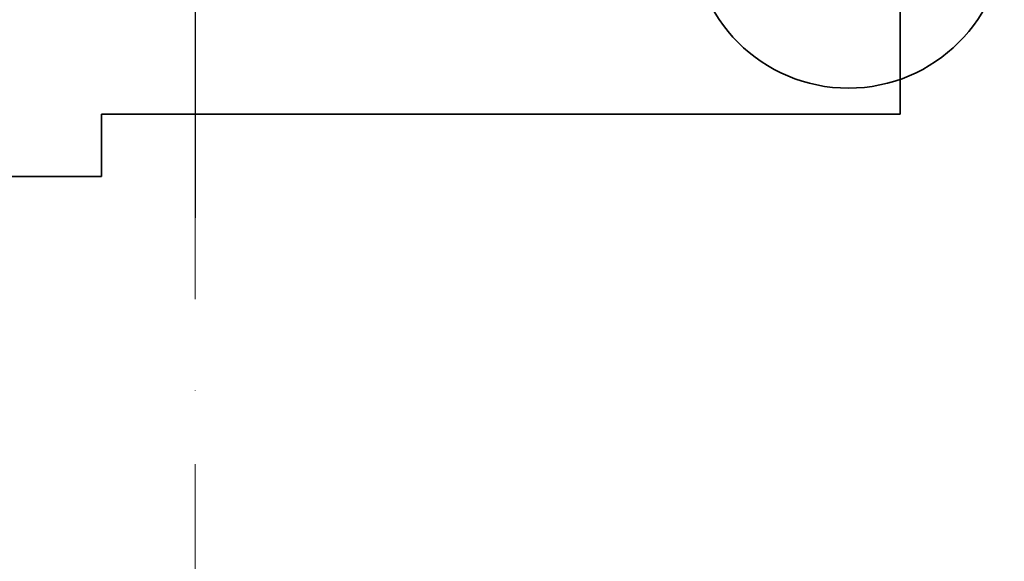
# Model space of a CAD drawing. Header units: millimetres. Extents: x -34676 to 172266, y 39940 to 476087.
# Tile 232 of 256: x 49723 to 51617, y 381900 to 382943. Entities that reach past the tile are written whole.
import ezdxf

# ---------------------------------------------------------------- set-up
doc = ezdxf.new("R2010")
doc.units = ezdxf.units.MM
doc.header["$MEASUREMENT"] = 0
doc.linetypes.add('Kropki i Kreski', pattern=[6.702778, 3.527778, -1.763889, 0, -1.411111])
doc.layers.add('#p.poż_Nr_Pióra__6', color=252, linetype='Continuous', lineweight=15)
for name, color, linetype in [('#podkład', 252, 'Continuous'), ('- A - ocieplenie', 7, 'Continuous'), ('- ZT- opisy', 7, 'Continuous'), ('Konstrukcja - Siatka mod', 7, 'Continuous')]:
    doc.layers.add(name, color=color, linetype=linetype)

# ---------------------------------------------------------------- blocks, each defined once
blk = doc.blocks.new('uyd')
at = {"layer": '- A - ocieplenie', "color": 252, "linetype": 'Continuous', "lineweight": 35, "ltscale": 100}
for p, q in [((51024.2, 172810.5), (51024.2, 173010.5)), ((49487.6, 172810.5), (51024.2, 172810.5)), ((49487.6, 172690.5), (49487.6, 172810.5)), ((49487.6, 172690.5), (49287.6, 172690.5))]:
    blk.add_line(p, q, dxfattribs=at)
at = {"layer": 'Konstrukcja - Siatka mod', "color": 252, "linetype": 'Kropki i Kreski', "lineweight": 13, "ltscale": 100}
blk.add_line((49667.6, 188896.4), (49667.6, 171931.6), dxfattribs=at)
at = {"layer": 'Konstrukcja - Siatka mod', "color": 252, "linetype": 'Continuous', "lineweight": 35, "ltscale": 100}
blk.add_circle((50924.6, 173160.5), 300, dxfattribs=at)

msp = doc.modelspace()

# ---------------------------------------------------------------- block references
at = {"layer": '#podkład'}
msp.add_blockref('uyd', (392.7, 209950.3), dxfattribs=at)

# ---------------------------------------------------------------- next in the draw order: linework, layer by layer
at = {"layer": '#p.poż_Nr_Pióra__6', "color": 252, "lineweight": 30}
msp.add_line((50060.3, 383260.8), (50060.3, 382850.8), dxfattribs=at)
at = {"layer": '- ZT- opisy', "color": 7}
for p, q in [((50060.3, 383660.7), (50060.3, 382560.9)), ((50060.3, 383435.8), (50060.3, 382785.8))]:
    msp.add_line(p, q, dxfattribs=at)

doc.saveas('drawing.dxf')
